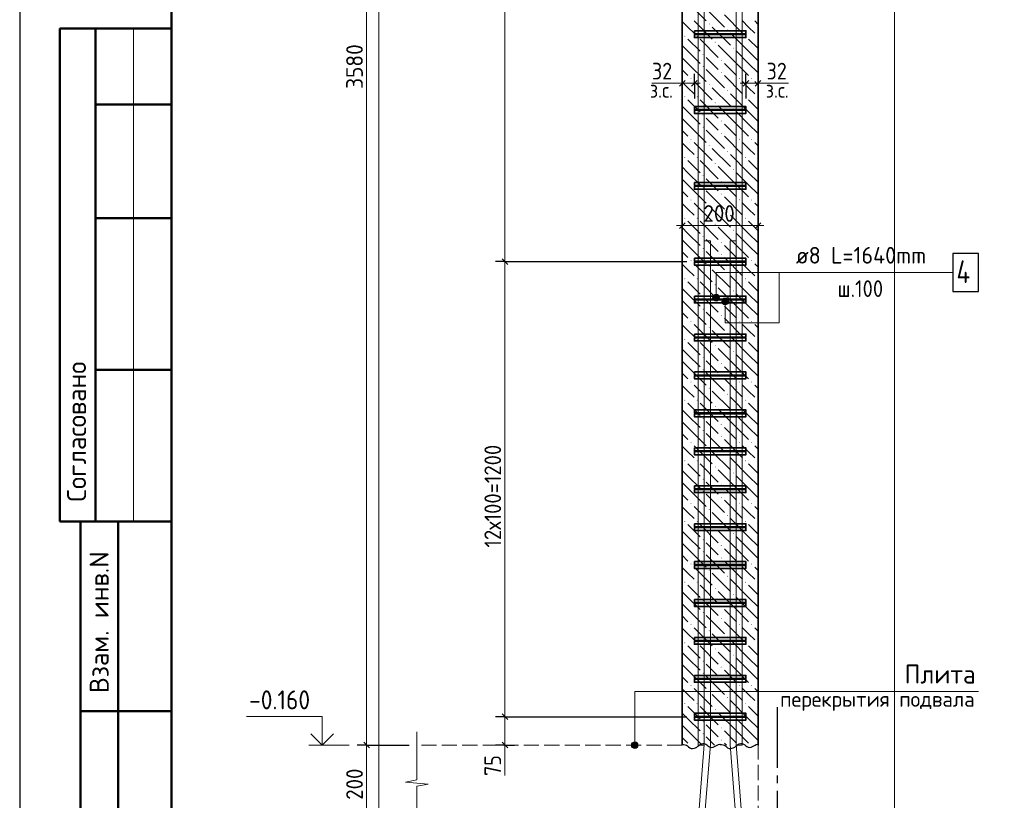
# Model space of a CAD drawing. Header units: millimetres. Extents: x 0 to 42000, y 0 to 29700.
# Tile 2 of 18: x 0 to 12980, y 5324 to 15616. Entities that reach past the tile are written whole.
import ezdxf

# ---------------------------------------------------------------- set-up
doc = ezdxf.new("R2010")
doc.units = ezdxf.units.MM
doc.linetypes.add('______2', pattern=[270, 200, -70])
doc.linetypes.add('______5', pattern=[1100, 800, -100, 100, -100])
for name, color, linetype, lineweight in [('S1 Продольная арматура', 52, 'Continuous', 25), ('Standard', 7, 'Continuous', 25), ('ЖБ Перекрытие верхний уровень', 7, 'Continuous', 18), ('Оси', 7, '______5', 13), ('Позиционная метка диаметр_ шаг', 7, 'Continuous', 13), ('Позиционная метка линия выноска', 7, 'Continuous', 13), ('Примечания', 7, 'Continuous', 13), ('Размерная выноска', 7, 'Continuous', 13), ('Размерная линия_ общее', 7, 'Continuous', 13), ('Хомут', 52, 'Continuous', 25)]:
    doc.layers.add(name, color=color, linetype=linetype, lineweight=lineweight)
doc.layers.add('ЖБ Пилон', color=7, linetype='______2', lineweight=13, true_color=0xa0a0a0)
doc.styles.add('ISOCPEUR', font='txt')

msp = doc.modelspace()

# ---------------------------------------------------------------- hatches: boundary and pattern name
at = {"layer": 'ЖБ Пилон', "linetype": 'Continuous', "lineweight": 18, "transparency": 33554687}
for points in [[(9083, 15559), (9090, 15566), (9096, 15559), (9090, 15553)], [(9323, 15479), (9330, 15486), (9336, 15479), (9330, 15473)], [(8763, 15399), (8770, 15406), (8776, 15399), (8770, 15393)], [(8923, 15399), (8930, 15406), (8936, 15399), (8930, 15393)], [(9163, 15319), (9170, 15326), (9176, 15319), (9170, 15313)], [(9563, 15399), (9570, 15406), (9576, 15399), (9570, 15393)], [(9723, 15399), (9730, 15406), (9735, 15401), (9735, 15398), (9730, 15393)], [(9403, 15239), (9410, 15246), (9416, 15239), (9410, 15233)], [(9003, 15159), (9010, 15166), (9016, 15159), (9010, 15153)], [(9243, 15079), (9250, 15086), (9256, 15079), (9250, 15073)], [(9003, 14999), (9010, 15006), (9016, 14999), (9010, 14993)], [(8843, 14839), (8850, 14846), (8856, 14839), (8850, 14833)], [(9243, 14919), (9250, 14926), (9256, 14919), (9250, 14913)], [(9483, 14839), (9490, 14846), (9496, 14839), (9490, 14833)], [(9643, 14839), (9650, 14846), (9656, 14839), (9650, 14833)], [(9083, 14759), (9090, 14766), (9096, 14759), (9090, 14753)], [(9323, 14679), (9330, 14686), (9336, 14679), (9330, 14673)], [(8763, 14599), (8770, 14606), (8776, 14599), (8770, 14593)], [(8923, 14599), (8930, 14606), (8936, 14599), (8930, 14593)], [(9563, 14599), (9570, 14606), (9576, 14599), (9570, 14593)], [(9723, 14599), (9730, 14606), (9735, 14601), (9735, 14598), (9730, 14593)], [(9163, 14519), (9170, 14526), (9176, 14519), (9170, 14513)], [(9403, 14439), (9410, 14446), (9416, 14439), (9410, 14433)], [(9003, 14359), (9010, 14366), (9016, 14359), (9010, 14353)], [(9243, 14279), (9250, 14286), (9256, 14279), (9250, 14273)], [(9003, 14199), (9010, 14206), (9016, 14199), (9010, 14193)], [(8843, 14039), (8850, 14046), (8856, 14039), (8850, 14033)], [(9243, 14119), (9250, 14126), (9256, 14119), (9250, 14113)], [(9483, 14039), (9490, 14046), (9496, 14039), (9490, 14033)], [(9643, 14039), (9650, 14046), (9656, 14039), (9650, 14033)], [(9083, 13959), (9090, 13966), (9096, 13959), (9090, 13953)], [(8763, 13799), (8770, 13806), (8776, 13799), (8770, 13793)], [(8923, 13799), (8930, 13806), (8936, 13799), (8930, 13793)], [(9323, 13879), (9330, 13886), (9336, 13879), (9330, 13873)], [(9563, 13799), (9570, 13806), (9576, 13799), (9570, 13793)], [(9723, 13799), (9730, 13806), (9735, 13801), (9735, 13798), (9730, 13793)], [(9163, 13719), (9170, 13726), (9176, 13719), (9170, 13713)], [(9403, 13639), (9410, 13646), (9416, 13639), (9410, 13633)], [(9003, 13559), (9010, 13566), (9016, 13559), (9010, 13553)], [(9003, 13399), (9010, 13406), (9016, 13399), (9010, 13393)], [(9243, 13479), (9250, 13486), (9256, 13479), (9250, 13473)], [(8843, 13239), (8850, 13246), (8856, 13239), (8850, 13233)], [(9243, 13319), (9250, 13326), (9256, 13319), (9250, 13313)], [(9483, 13239), (9490, 13246), (9496, 13239), (9490, 13233)], [(9643, 13239), (9650, 13246), (9656, 13239), (9650, 13233)], [(9083, 13159), (9090, 13166), (9096, 13159), (9090, 13153)], [(8763, 12999), (8770, 13006), (8776, 12999), (8770, 12993)], [(8923, 12999), (8930, 13006), (8936, 12999), (8930, 12993)], [(9323, 13079), (9330, 13086), (9336, 13079), (9330, 13073)], [(9563, 12999), (9570, 13006), (9576, 12999), (9570, 12993)], [(9723, 12999), (9730, 13006), (9735, 13001), (9735, 12998), (9730, 12993)], [(9163, 12919), (9170, 12926), (9176, 12919), (9170, 12913)], [(9003, 12759), (9010, 12766), (9016, 12759), (9010, 12753)], [(9403, 12839), (9410, 12846), (9416, 12839), (9410, 12833)], [(9003, 12599), (9010, 12606), (9016, 12599), (9010, 12593)], [(9243, 12679), (9250, 12686), (9256, 12679), (9250, 12673)], [(9243, 12519), (9250, 12526), (9256, 12519), (9250, 12513)], [(8843, 12439), (8850, 12446), (8856, 12439), (8850, 12433)], [(9083, 12359), (9090, 12366), (9096, 12359), (9090, 12353)], [(9483, 12439), (9490, 12446), (9496, 12439), (9490, 12433)], [(9643, 12439), (9650, 12446), (9656, 12439), (9650, 12433)], [(8763, 12199), (8770, 12206), (8776, 12199), (8770, 12193)], [(8923, 12199), (8930, 12206), (8936, 12199), (8930, 12193)], [(9323, 12279), (9330, 12286), (9336, 12279), (9330, 12273)], [(9563, 12199), (9570, 12206), (9576, 12199), (9570, 12193)], [(9723, 12199), (9730, 12206), (9735, 12201), (9735, 12198), (9730, 12193)], [(9163, 12119), (9170, 12126), (9176, 12119), (9170, 12113)], [(9003, 11959), (9010, 11966), (9016, 11959), (9010, 11953)], [(9403, 12039), (9410, 12046), (9416, 12039), (9410, 12033)], [(9243, 11879), (9250, 11886), (9256, 11879), (9250, 11873)], [(9003, 11799), (9010, 11806), (9016, 11799), (9010, 11793)], [(9243, 11719), (9250, 11726), (9256, 11719), (9250, 11713)], [(8843, 11639), (8850, 11646), (8856, 11639), (8850, 11633)], [(9083, 11559), (9090, 11566), (9096, 11559), (9090, 11553)], [(9483, 11639), (9490, 11646), (9496, 11639), (9490, 11633)], [(9643, 11639), (9650, 11646), (9656, 11639), (9650, 11633)], [(9323, 11479), (9330, 11486), (9336, 11479), (9330, 11473)], [(8763, 11399), (8770, 11406), (8776, 11399), (8770, 11393)], [(8923, 11399), (8930, 11406), (8936, 11399), (8930, 11393)], [(9163, 11319), (9170, 11326), (9176, 11319), (9170, 11313)], [(9563, 11399), (9570, 11406), (9576, 11399), (9570, 11393)], [(9723, 11399), (9730, 11406), (9735, 11401), (9735, 11398), (9730, 11393)], [(9003, 11159), (9010, 11166), (9016, 11159), (9010, 11153)], [(9403, 11239), (9410, 11246), (9416, 11239), (9410, 11233)], [(9243, 11079), (9250, 11086), (9256, 11079), (9250, 11073)], [(9003, 10999), (9010, 11006), (9016, 10999), (9010, 10993)], [(9243, 10919), (9250, 10926), (9256, 10919), (9250, 10913)], [(8843, 10839), (8850, 10846), (8856, 10839), (8850, 10833)], [(9483, 10839), (9490, 10846), (9496, 10839), (9490, 10833)], [(9643, 10839), (9650, 10846), (9656, 10839), (9650, 10833)], [(9083, 10759), (9090, 10766), (9096, 10759), (9090, 10753)], [(9323, 10679), (9330, 10686), (9336, 10679), (9330, 10673)], [(8763, 10599), (8770, 10606), (8776, 10599), (8770, 10593)], [(8923, 10599), (8930, 10606), (8936, 10599), (8930, 10593)], [(9163, 10519), (9170, 10526), (9176, 10519), (9170, 10513)], [(9563, 10599), (9570, 10606), (9576, 10599), (9570, 10593)], [(9723, 10599), (9730, 10606), (9735, 10601), (9735, 10598), (9730, 10593)], [(9403, 10439), (9410, 10446), (9416, 10439), (9410, 10433)], [(9003, 10359), (9010, 10366), (9016, 10359), (9010, 10353)], [(9243, 10279), (9250, 10286), (9256, 10279), (9250, 10273)], [(9003, 10199), (9010, 10206), (9016, 10199), (9010, 10193)], [(9243, 10119), (9250, 10126), (9256, 10119), (9250, 10113)], [(8843, 10039), (8850, 10046), (8856, 10039), (8850, 10033)], [(9483, 10039), (9490, 10046), (9496, 10039), (9490, 10033)], [(9643, 10039), (9650, 10046), (9656, 10039), (9650, 10033)], [(9083, 9959), (9090, 9966), (9096, 9959), (9090, 9953)], [(9323, 9879), (9330, 9886), (9336, 9879), (9330, 9873)], [(8763, 9799), (8770, 9806), (8776, 9799), (8770, 9793)], [(8923, 9799), (8930, 9806), (8936, 9799), (8930, 9793)], [(9563, 9799), (9570, 9806), (9576, 9799), (9570, 9793)], [(9723, 9799), (9730, 9806), (9735, 9801), (9735, 9798), (9730, 9793)], [(9163, 9719), (9170, 9726), (9176, 9719), (9170, 9713)], [(9403, 9639), (9410, 9646), (9416, 9639), (9410, 9633)], [(9003, 9559), (9010, 9566), (9016, 9559), (9010, 9553)], [(9243, 9479), (9250, 9486), (9256, 9479), (9250, 9473)], [(9003, 9399), (9010, 9406), (9016, 9399), (9010, 9393)], [(8843, 9239), (8850, 9246), (8856, 9239), (8850, 9233)], [(9243, 9319), (9250, 9326), (9256, 9319), (9250, 9313)], [(9483, 9239), (9490, 9246), (9496, 9239), (9490, 9233)], [(9643, 9239), (9650, 9246), (9656, 9239), (9650, 9233)], [(9083, 9159), (9090, 9166), (9096, 9159), (9090, 9153)], [(8763, 8999), (8770, 9006), (8776, 8999), (8770, 8993)], [(8923, 8999), (8930, 9006), (8936, 8999), (8930, 8993)], [(9323, 9079), (9330, 9086), (9336, 9079), (9330, 9073)], [(9563, 8999), (9570, 9006), (9576, 8999), (9570, 8993)], [(9723, 8999), (9730, 9006), (9735, 9001), (9735, 8998), (9730, 8993)], [(9163, 8919), (9170, 8926), (9176, 8919), (9170, 8913)], [(9403, 8839), (9410, 8846), (9416, 8839), (9410, 8833)], [(9003, 8759), (9010, 8766), (9016, 8759), (9010, 8753)], [(9003, 8599), (9010, 8606), (9016, 8599), (9010, 8593)], [(9243, 8679), (9250, 8686), (9256, 8679), (9250, 8673)], [(8843, 8439), (8850, 8446), (8856, 8439), (8850, 8433)], [(9243, 8519), (9250, 8526), (9256, 8519), (9250, 8513)], [(9483, 8439), (9490, 8446), (9496, 8439), (9490, 8433)], [(9643, 8439), (9650, 8446), (9656, 8439), (9650, 8433)], [(9083, 8359), (9090, 8366), (9096, 8359), (9090, 8353)], [(8763, 8199), (8770, 8206), (8776, 8199), (8770, 8193)], [(8923, 8199), (8930, 8206), (8936, 8199), (8930, 8193)], [(9323, 8279), (9330, 8286), (9336, 8279), (9330, 8273)], [(9563, 8199), (9570, 8206), (9576, 8199), (9570, 8193)], [(9723, 8199), (9730, 8206), (9735, 8201), (9735, 8198), (9730, 8193)], [(9163, 8119), (9170, 8126), (9176, 8119), (9170, 8113)], [(9003, 7959), (9010, 7966), (9016, 7959), (9010, 7953)], [(9403, 8039), (9410, 8046), (9416, 8039), (9410, 8033)], [(9003, 7799), (9010, 7806), (9016, 7799), (9010, 7793)], [(9243, 7879), (9250, 7886), (9256, 7879), (9250, 7873)], [(9243, 7719), (9250, 7726), (9256, 7719), (9250, 7713)], [(8843, 7639), (8850, 7646), (8856, 7639), (8850, 7633)], [(9083, 7559), (9090, 7566), (9096, 7559), (9090, 7553)], [(9483, 7639), (9490, 7646), (9496, 7639), (9490, 7633)], [(9643, 7639), (9650, 7646), (9656, 7639), (9650, 7633)], [(8763, 7399), (8770, 7406), (8776, 7399), (8770, 7393)], [(8923, 7399), (8930, 7406), (8936, 7399), (8930, 7393)], [(9323, 7479), (9330, 7486), (9336, 7479), (9330, 7473)], [(9563, 7399), (9570, 7406), (9576, 7399), (9570, 7393)], [(9723, 7399), (9730, 7406), (9735, 7401), (9735, 7398), (9730, 7393)], [(9163, 7319), (9170, 7326), (9176, 7319), (9170, 7313)], [(9003, 7159), (9010, 7166), (9016, 7159), (9010, 7153)], [(9403, 7239), (9410, 7246), (9416, 7239), (9410, 7233)], [(9243, 7079), (9250, 7086), (9256, 7079), (9250, 7073)], [(9003, 6999), (9010, 7006), (9016, 6999), (9010, 6993)], [(9243, 6919), (9250, 6926), (9256, 6919), (9250, 6913)], [(8843, 6839), (8850, 6846), (8856, 6839), (8850, 6833)], [(9083, 6759), (9090, 6766), (9096, 6759), (9090, 6753)], [(9483, 6839), (9490, 6846), (9496, 6839), (9490, 6833)], [(9643, 6839), (9650, 6846), (9656, 6839), (9650, 6833)], [(9323, 6679), (9330, 6686), (9336, 6679), (9330, 6673)], [(8763, 6599), (8770, 6606), (8776, 6599), (8770, 6593)], [(8923, 6599), (8930, 6606), (8936, 6599), (8930, 6593)], [(9163, 6519), (9170, 6526), (9176, 6519), (9170, 6513)], [(9563, 6599), (9570, 6606), (9576, 6599), (9570, 6593)], [(9723, 6599), (9730, 6606), (9735, 6601), (9735, 6598), (9730, 6593)], [(9003, 6359), (9010, 6366), (9016, 6359), (9010, 6353)], [(9403, 6439), (9410, 6446), (9416, 6439), (9410, 6433)], [(9243, 6279), (9250, 6286), (9256, 6279), (9250, 6273)], [(9003, 6199), (9010, 6206), (9016, 6199), (9010, 6193)], [(9243, 6119), (9250, 6126), (9256, 6119), (9250, 6113)]]:
    msp.add_hatch(color=7, dxfattribs=at).paths.add_polyline_path(points, flags=16)
at = {"layer": 'Позиционная метка линия выноска', "linetype": 'Continuous', "lineweight": 13, "transparency": 33554687}
for points in [[(9218, 11974), (9141, 11974), (9135, 11951)], [(9218, 11974), (9135, 11951), (9225, 11951)], [(9225, 11951), (9135, 11951), (9141, 11929)], [(9202, 11990), (9157, 11990), (9141, 11974)], [(9202, 11990), (9141, 11974), (9218, 11974)], [(9225, 11951), (9141, 11929), (9218, 11929)], [(9157, 11990), (9202, 11990), (9180, 11996)], [(9279, 11940), (9324, 11940), (9302, 11946)], [(9218, 11929), (9141, 11929), (9157, 11913)], [(9218, 11929), (9157, 11913), (9202, 11913)], [(9202, 11913), (9157, 11913), (9180, 11906)], [(9257, 11901), (9347, 11901), (9340, 11924)], [(9257, 11901), (9340, 11924), (9263, 11924)], [(9263, 11879), (9347, 11901), (9257, 11901)], [(9263, 11924), (9340, 11924), (9324, 11940)], [(9263, 11924), (9324, 11940), (9279, 11940)], [(9263, 11879), (9340, 11879), (9347, 11901)], [(9279, 11863), (9340, 11879), (9263, 11879)], [(9279, 11863), (9324, 11863), (9340, 11879)], [(9324, 11863), (9279, 11863), (9302, 11856)], [(8063, 6051), (8153, 6051), (8147, 6074)], [(8063, 6051), (8147, 6074), (8069, 6074)], [(8069, 6029), (8153, 6051), (8063, 6051)], [(8069, 6074), (8147, 6074), (8131, 6090)], [(8069, 6074), (8131, 6090), (8086, 6090)], [(8069, 6029), (8147, 6029), (8153, 6051)], [(8086, 6013), (8147, 6029), (8069, 6029)], [(8086, 6090), (8131, 6090), (8108, 6096)], [(8086, 6013), (8131, 6013), (8147, 6029)], [(8131, 6013), (8086, 6013), (8108, 6006)]]:
    msp.add_hatch(color=7, dxfattribs=at).paths.add_polyline_path(points)

# ---------------------------------------------------------------- linework, layer by layer
at = {"layer": 'S1 Продольная арматура', "color": 7, "linetype": 'Continuous', "lineweight": 18, "transparency": 33554687}
for points in [[(8945, 6051), (8945, 24276), (8939, 24314), (8927, 24352), (8907, 24387), (8884, 24415), (8855, 24439), (8820, 24458), (8782, 24471), (8745, 24476), (5345, 24476), (5345, 24556), (8750, 24556), (8800, 24549), (8853, 24532), (8901, 24505), (8940, 24472), (8973, 24432), (9000, 24384), (9018, 24332), (9025, 24282), (9025, 6051), (8945, 6051)], [(8945, 6051), (8945, 24276), (8939, 24314), (8927, 24352), (8907, 24387), (8884, 24415), (8855, 24439), (8820, 24458), (8782, 24471), (8745, 24476), (5345, 24476), (5345, 24556), (8750, 24556), (8800, 24549), (8853, 24532), (8901, 24505), (8940, 24472), (8973, 24432), (9000, 24384), (9018, 24332), (9025, 24282), (9025, 6051), (8945, 6051)], [(8945, 6051), (8945, 24276), (8939, 24314), (8927, 24352), (8907, 24387), (8884, 24415), (8855, 24439), (8820, 24458), (8782, 24471), (8745, 24476), (5345, 24476), (5345, 24556), (8750, 24556), (8800, 24549), (8853, 24532), (8901, 24505), (8940, 24472), (8973, 24432), (9000, 24384), (9018, 24332), (9025, 24282), (9025, 6051), (8945, 6051)], [(8945, 6051), (8945, 24276), (8939, 24314), (8927, 24352), (8907, 24387), (8884, 24415), (8855, 24439), (8820, 24458), (8782, 24471), (8745, 24476), (5345, 24476), (5345, 24556), (8750, 24556), (8800, 24549), (8853, 24532), (8901, 24505), (8940, 24472), (8973, 24432), (9000, 24384), (9018, 24332), (9025, 24282), (9025, 6051), (8945, 6051)], [(8945, 6051), (8945, 24276), (8939, 24314), (8927, 24352), (8907, 24387), (8884, 24415), (8855, 24439), (8820, 24458), (8782, 24471), (8745, 24476), (5345, 24476), (5345, 24556), (8750, 24556), (8800, 24549), (8853, 24532), (8901, 24505), (8940, 24472), (8973, 24432), (9000, 24384), (9018, 24332), (9025, 24282), (9025, 6051), (8945, 6051)], [(8945, 6051), (8945, 24276), (8939, 24314), (8927, 24352), (8907, 24387), (8884, 24415), (8855, 24439), (8820, 24458), (8782, 24471), (8745, 24476), (5345, 24476), (5345, 24556), (8750, 24556), (8800, 24549), (8853, 24532), (8901, 24505), (8940, 24472), (8973, 24432), (9000, 24384), (9018, 24332), (9025, 24282), (9025, 6051), (8945, 6051)], [(8945, 6051), (8945, 24276), (8939, 24314), (8927, 24352), (8907, 24387), (8884, 24415), (8855, 24439), (8820, 24458), (8782, 24471), (8745, 24476), (5345, 24476), (5345, 24556), (8750, 24556), (8800, 24549), (8853, 24532), (8901, 24505), (8940, 24472), (8973, 24432), (9000, 24384), (9018, 24332), (9025, 24282), (9025, 6051), (8945, 6051)], [(8945, 6051), (8945, 24276), (8939, 24314), (8927, 24352), (8907, 24387), (8884, 24415), (8855, 24439), (8820, 24458), (8782, 24471), (8745, 24476), (5345, 24476), (5345, 24556), (8750, 24556), (8800, 24549), (8853, 24532), (8901, 24505), (8940, 24472), (8973, 24432), (9000, 24384), (9018, 24332), (9025, 24282), (9025, 6051), (8945, 6051)], [(9445, 6051), (9445, 24376), (9439, 24414), (9427, 24452), (9407, 24487), (9384, 24515), (9355, 24539), (9320, 24558), (9282, 24571), (9245, 24576), (5945, 24576), (5945, 24656), (9250, 24656), (9300, 24649), (9353, 24632), (9401, 24605), (9440, 24572), (9473, 24532), (9500, 24484), (9518, 24432), (9525, 24382), (9525, 6051), (9445, 6051)], [(9445, 6051), (9445, 24376), (9439, 24414), (9427, 24452), (9407, 24487), (9384, 24515), (9355, 24539), (9320, 24558), (9282, 24571), (9245, 24576), (5945, 24576), (5945, 24656), (9250, 24656), (9300, 24649), (9353, 24632), (9401, 24605), (9440, 24572), (9473, 24532), (9500, 24484), (9518, 24432), (9525, 24382), (9525, 6051), (9445, 6051)], [(9445, 6051), (9445, 24376), (9439, 24414), (9427, 24452), (9407, 24487), (9384, 24515), (9355, 24539), (9320, 24558), (9282, 24571), (9245, 24576), (5945, 24576), (5945, 24656), (9250, 24656), (9300, 24649), (9353, 24632), (9401, 24605), (9440, 24572), (9473, 24532), (9500, 24484), (9518, 24432), (9525, 24382), (9525, 6051), (9445, 6051)], [(9445, 6051), (9445, 24376), (9439, 24414), (9427, 24452), (9407, 24487), (9384, 24515), (9355, 24539), (9320, 24558), (9282, 24571), (9245, 24576), (5945, 24576), (5945, 24656), (9250, 24656), (9300, 24649), (9353, 24632), (9401, 24605), (9440, 24572), (9473, 24532), (9500, 24484), (9518, 24432), (9525, 24382), (9525, 6051), (9445, 6051)], [(9445, 6051), (9445, 24376), (9439, 24414), (9427, 24452), (9407, 24487), (9384, 24515), (9355, 24539), (9320, 24558), (9282, 24571), (9245, 24576), (5945, 24576), (5945, 24656), (9250, 24656), (9300, 24649), (9353, 24632), (9401, 24605), (9440, 24572), (9473, 24532), (9500, 24484), (9518, 24432), (9525, 24382), (9525, 6051), (9445, 6051)], [(9445, 6051), (9445, 24376), (9439, 24414), (9427, 24452), (9407, 24487), (9384, 24515), (9355, 24539), (9320, 24558), (9282, 24571), (9245, 24576), (5945, 24576), (5945, 24656), (9250, 24656), (9300, 24649), (9353, 24632), (9401, 24605), (9440, 24572), (9473, 24532), (9500, 24484), (9518, 24432), (9525, 24382), (9525, 6051), (9445, 6051)], [(9445, 6051), (9445, 24376), (9439, 24414), (9427, 24452), (9407, 24487), (9384, 24515), (9355, 24539), (9320, 24558), (9282, 24571), (9245, 24576), (5945, 24576), (5945, 24656), (9250, 24656), (9300, 24649), (9353, 24632), (9401, 24605), (9440, 24572), (9473, 24532), (9500, 24484), (9518, 24432), (9525, 24382), (9525, 6051), (9445, 6051)], [(9445, 6051), (9445, 24376), (9439, 24414), (9427, 24452), (9407, 24487), (9384, 24515), (9355, 24539), (9320, 24558), (9282, 24571), (9245, 24576), (5945, 24576), (5945, 24656), (9250, 24656), (9300, 24649), (9353, 24632), (9401, 24605), (9440, 24572), (9473, 24532), (9500, 24484), (9518, 24432), (9525, 24382), (9525, 6051), (9445, 6051)], [(8945, 3511), (8945, 5045), (9025, 6061), (9025, 12701), (9105, 12701), (9105, 6058), (9025, 5042), (9025, 3511), (8945, 3511)], [(8945, 3511), (8945, 5045), (9025, 6061), (9025, 12701), (9105, 12701), (9105, 6058), (9025, 5042), (9025, 3511), (8945, 3511)], [(8945, 3511), (8945, 5045), (9025, 6061), (9025, 12701), (9105, 12701), (9105, 6058), (9025, 5042), (9025, 3511), (8945, 3511)], [(8945, 3511), (8945, 5045), (9025, 6061), (9025, 12701), (9105, 12701), (9105, 6058), (9025, 5042), (9025, 3511), (8945, 3511)], [(8945, 3511), (8945, 5045), (9025, 6061), (9025, 12701), (9105, 12701), (9105, 6058), (9025, 5042), (9025, 3511), (8945, 3511)], [(8945, 3511), (8945, 5045), (9025, 6061), (9025, 12701), (9105, 12701), (9105, 6058), (9025, 5042), (9025, 3511), (8945, 3511)], [(8945, 3511), (8945, 5045), (9025, 6061), (9025, 12701), (9105, 12701), (9105, 6058), (9025, 5042), (9025, 3511), (8945, 3511)], [(8945, 3511), (8945, 5045), (9025, 6061), (9025, 12701), (9105, 12701), (9105, 6058), (9025, 5042), (9025, 3511), (8945, 3511)], [(9445, 3511), (9445, 5042), (9365, 6058), (9365, 12701), (9445, 12701), (9445, 6061), (9525, 5045), (9525, 3511), (9445, 3511)], [(9445, 3511), (9445, 5042), (9365, 6058), (9365, 12701), (9445, 12701), (9445, 6061), (9525, 5045), (9525, 3511), (9445, 3511)], [(9445, 3511), (9445, 5042), (9365, 6058), (9365, 12701), (9445, 12701), (9445, 6061), (9525, 5045), (9525, 3511), (9445, 3511)], [(9445, 3511), (9445, 5042), (9365, 6058), (9365, 12701), (9445, 12701), (9445, 6061), (9525, 5045), (9525, 3511), (9445, 3511)], [(9445, 3511), (9445, 5042), (9365, 6058), (9365, 12701), (9445, 12701), (9445, 6061), (9525, 5045), (9525, 3511), (9445, 3511)], [(9445, 3511), (9445, 5042), (9365, 6058), (9365, 12701), (9445, 12701), (9445, 6061), (9525, 5045), (9525, 3511), (9445, 3511)], [(9445, 3511), (9445, 5042), (9365, 6058), (9365, 12701), (9445, 12701), (9445, 6061), (9525, 5045), (9525, 3511), (9445, 3511)], [(9445, 3511), (9445, 5042), (9365, 6058), (9365, 12701), (9445, 12701), (9445, 6061), (9525, 5045), (9525, 3511), (9445, 3511)]]:
    msp.add_lwpolyline(points, dxfattribs=at)
at = {"layer": 'Standard', "color": 7, "linetype": 'Continuous', "lineweight": 25, "transparency": 33554687}
for p, q in [((2000, 29200), (2000, 1058)), ((8772, 14815), (8697, 14740)), ((8932, 14815), (8857, 14740)), ((9537, 14740), (9612, 14815)), ((9697, 14740), (9772, 14815)), ((8697, 12864), (8772, 12939)), ((9697, 12864), (9772, 12939))]:
    msp.add_line(p, q, dxfattribs=at)
at = {"layer": 'Standard', "color": 7, "linetype": 'Continuous', "lineweight": 50, "transparency": 33554687}
for p, q in [((6, 15500), (0, 15500)), ((2000, 15500), (527, 15500)), ((527, 15500), (527, 9000)), ((527, 15500), (527, 9000)), ((1000, 15500), (1000, 9000)), ((2000, 14500), (1000, 14500)), ((2000, 13000), (1000, 13000)), ((2000, 11000), (1000, 11000)), ((0, 9000), (6, 9000)), ((527, 9000), (2000, 9000)), ((800, 500), (800, 9000)), ((800, 500), (800, 9000)), ((1300, 500), (1300, 9000)), ((800, 6500), (2000, 6500))]:
    msp.add_line(p, q, dxfattribs=at)
at = {"layer": 'Standard', "color": 7, "linetype": 'Continuous', "lineweight": 13, "transparency": 33554687}
for p, q in [((1500, 15500), (1500, 9000)), ((8735, 14778), (8660, 14778)), ((8895, 14778), (8735, 14778)), ((8895, 14778), (8970, 14778)), ((9575, 14778), (9500, 14778)), ((9575, 14778), (9735, 14778)), ((9735, 14778), (9810, 14778)), ((8735, 12901), (8660, 12901)), ((8735, 12901), (9735, 12901)), ((9735, 12901), (9810, 12901)), ((4343, 6051), (3813, 6051))]:
    msp.add_line(p, q, dxfattribs=at)
at = {"layer": 'Standard', "color": 7, "linetype": 'Continuous', "lineweight": -3, "transparency": 33554687}
for p, q in [((8735, 14778), (8735, 14903)), ((8895, 14778), (8895, 14903)), ((9575, 14778), (9575, 14903)), ((9735, 14778), (9735, 14903)), ((8735, 14778), (8735, 14653)), ((8735, 14778), (8735, 14778)), ((8895, 14778), (8895, 14653)), ((8895, 14778), (8895, 14576)), ((9575, 14778), (9575, 14653)), ((9575, 14778), (9575, 14576)), ((9735, 14778), (9735, 14653)), ((9735, 14778), (9735, 14778)), ((8735, 12901), (8735, 13026)), ((9735, 12901), (9735, 13026)), ((8735, 12901), (8735, 12776)), ((8735, 12901), (8735, 12901)), ((9735, 12901), (9735, 12776)), ((9735, 12901), (9735, 12901))]:
    msp.add_line(p, q, dxfattribs=at)
at = {"layer": 'Standard', "color": 7, "linetype": 'Continuous', "lineweight": 25, "transparency": 33554687}
msp.add_lwpolyline([(0, 0), (42000, 0), (42000, 29700), (0, 29700), (0, 0)], close=True, dxfattribs=at)
at = {"layer": 'Standard', "color": 7, "linetype": 'Continuous', "lineweight": 50, "transparency": 33554687}
msp.add_lwpolyline([(2000, 29200), (41500, 29200), (41500, 500), (2000, 500), (2000, 29200)], close=True, dxfattribs=at)
at = {"layer": 'Standard', "color": 7, "linetype": 'Continuous', "lineweight": 13, "transparency": 33554687}
for points in [[(23000, 29200), (2000, 29200), (2000, 500), (23000, 500), (23000, 29200)], [(3988, 6051), (3988, 6431), (2988, 6431)]]:
    msp.add_lwpolyline(points, dxfattribs=at)
at = {"layer": 'Standard', "color": 254, "linetype": 'Continuous', "lineweight": 18, "true_color": 0xc4c4ff, "transparency": 33554687}
msp.add_lwpolyline([(4735, 3051), (11535, 3051), (11535, 25701), (4735, 25701), (4735, 3051)], dxfattribs=at)
at = {"layer": 'Standard', "color": 7, "linetype": 'Continuous', "lineweight": 35, "transparency": 33554687}
msp.add_lwpolyline([(4136, 6200), (3988, 6051), (3839, 6200)], dxfattribs=at)
at = {"layer": 'ЖБ Перекрытие верхний уровень', "color": 7, "linetype": '______2', "lineweight": 18, "transparency": 33554687}
for p, q in [((8735, 6051), (5235, 6051)), ((9735, 5051), (9735, 6051))]:
    msp.add_line(p, q, dxfattribs=at)
at = {"layer": 'ЖБ Пилон', "color": 7, "linetype": 'Continuous', "lineweight": 35, "transparency": 33554687}
for p, q in [((8735, 23951), (8735, 6051)), ((9735, 6051), (9735, 23951))]:
    msp.add_line(p, q, dxfattribs=at)
at = {"layer": 'ЖБ Пилон', "color": 9, "linetype": 'Continuous', "lineweight": 18, "true_color": 0xc7c7c7, "transparency": 33554687}
for p, q in [((8810, 15839), (9050, 15599)), ((9050, 15759), (9290, 15519)), ((8810, 15519), (8735, 15594)), ((8890, 15599), (9130, 15359)), ((9290, 15679), (9530, 15439)), ((9610, 15519), (9530, 15599)), ((9690, 15599), (9735, 15554)), ((8890, 15439), (8810, 15519)), ((9130, 15519), (9370, 15279)), ((9690, 15439), (9610, 15519)), ((8810, 15359), (8970, 15199)), ((8970, 15359), (9210, 15119)), ((9610, 15199), (9370, 15439)), ((9610, 15359), (9735, 15234)), ((8810, 15199), (8735, 15274)), ((8810, 15199), (8970, 15039)), ((9450, 15039), (9210, 15279)), ((9450, 15199), (9610, 15039)), ((9610, 15199), (9735, 15074)), ((8735, 15114), (8810, 15039)), ((9130, 15039), (9050, 15119)), ((8735, 14954), (8810, 14879)), ((8810, 15039), (9050, 14799)), ((9050, 14959), (9290, 14719)), ((9210, 14959), (9130, 15039)), ((9290, 15039), (9450, 14879)), ((9450, 15039), (9610, 14879)), ((9610, 15039), (9735, 14914)), ((8890, 14799), (9130, 14559)), ((9290, 14879), (9530, 14639)), ((9610, 14719), (9530, 14799)), ((9690, 14799), (9735, 14754)), ((8810, 14719), (8735, 14794)), ((8890, 14639), (8810, 14719)), ((9130, 14719), (9370, 14479)), ((9690, 14639), (9610, 14719)), ((8810, 14559), (8970, 14399)), ((8970, 14559), (9210, 14319)), ((9610, 14399), (9370, 14639)), ((9610, 14559), (9735, 14434)), ((8810, 14399), (8735, 14474)), ((9450, 14239), (9210, 14479)), ((8735, 14314), (8810, 14239)), ((8810, 14399), (8970, 14239)), ((9130, 14239), (9050, 14319)), ((9450, 14399), (9610, 14239)), ((9610, 14399), (9735, 14274)), ((8735, 14154), (8810, 14079)), ((8810, 14239), (9050, 13999)), ((9050, 14159), (9290, 13919)), ((9210, 14159), (9130, 14239)), ((9290, 14239), (9450, 14079)), ((9450, 14239), (9610, 14079)), ((9610, 14239), (9735, 14114)), ((9290, 14079), (9530, 13839)), ((8810, 13919), (8735, 13994)), ((8890, 13839), (8810, 13919)), ((8890, 13999), (9130, 13759)), ((9130, 13919), (9370, 13679)), ((9610, 13919), (9530, 13999)), ((9690, 13839), (9610, 13919)), ((9690, 13999), (9735, 13954)), ((9610, 13599), (9370, 13839)), ((8810, 13599), (8735, 13674)), ((8810, 13759), (8970, 13599)), ((8970, 13759), (9210, 13519)), ((9450, 13439), (9210, 13679)), ((9610, 13759), (9735, 13634)), ((8735, 13514), (8810, 13439)), ((8810, 13599), (8970, 13439)), ((9130, 13439), (9050, 13519)), ((9450, 13599), (9610, 13439)), ((9610, 13599), (9735, 13474)), ((8810, 13439), (9050, 13199)), ((9210, 13359), (9130, 13439)), ((9290, 13439), (9450, 13279)), ((9450, 13439), (9610, 13279)), ((9610, 13439), (9735, 13314)), ((8735, 13354), (8810, 13279)), ((9050, 13359), (9290, 13119)), ((9290, 13279), (9530, 13039)), ((8810, 13119), (8735, 13194)), ((8890, 13039), (8810, 13119)), ((8890, 13199), (9130, 12959)), ((9130, 13119), (9370, 12879)), ((9610, 13119), (9530, 13199)), ((9690, 13039), (9610, 13119)), ((9690, 13199), (9735, 13154)), ((9610, 12799), (9370, 13039)), ((8810, 12799), (8735, 12874)), ((8810, 12959), (8970, 12799)), ((8970, 12959), (9210, 12719)), ((9450, 12639), (9210, 12879)), ((9610, 12959), (9735, 12834)), ((8810, 12799), (8970, 12639)), ((9450, 12799), (9610, 12639)), ((9610, 12799), (9735, 12674)), ((8735, 12714), (8810, 12639)), ((8810, 12639), (9050, 12399)), ((9130, 12639), (9050, 12719)), ((9210, 12559), (9130, 12639)), ((9290, 12639), (9450, 12479)), ((9450, 12639), (9610, 12479)), ((9610, 12639), (9735, 12514)), ((8735, 12554), (8810, 12479)), ((9050, 12559), (9290, 12319)), ((9290, 12479), (9530, 12239)), ((8810, 12319), (8735, 12394)), ((8890, 12399), (9130, 12159)), ((9610, 12319), (9530, 12399)), ((9690, 12399), (9735, 12354)), ((8890, 12239), (8810, 12319)), ((9130, 12319), (9370, 12079)), ((9610, 11999), (9370, 12239)), ((9690, 12239), (9610, 12319)), ((8810, 11999), (8735, 12074)), ((8810, 12159), (8970, 11999)), ((8970, 12159), (9210, 11919)), ((9450, 11839), (9210, 12079)), ((9610, 12159), (9735, 12034)), ((8810, 11999), (8970, 11839)), ((9450, 11999), (9610, 11839)), ((9610, 11999), (9735, 11874)), ((8735, 11914), (8810, 11839)), ((8810, 11839), (9050, 11599)), ((9130, 11839), (9050, 11919)), ((9210, 11759), (9130, 11839)), ((9290, 11839), (9450, 11679)), ((9450, 11839), (9610, 11679)), ((9610, 11839), (9735, 11714)), ((8735, 11754), (8810, 11679)), ((9050, 11759), (9290, 11519)), ((8810, 11519), (8735, 11594)), ((8890, 11599), (9130, 11359)), ((9290, 11679), (9530, 11439)), ((9610, 11519), (9530, 11599)), ((9690, 11599), (9735, 11554)), ((8890, 11439), (8810, 11519)), ((9130, 11519), (9370, 11279)), ((9610, 11199), (9370, 11439)), ((9690, 11439), (9610, 11519)), ((8810, 11359), (8970, 11199)), ((8970, 11359), (9210, 11119)), ((9610, 11359), (9735, 11234)), ((8810, 11199), (8735, 11274)), ((8810, 11199), (8970, 11039)), ((9450, 11039), (9210, 11279)), ((9450, 11199), (9610, 11039)), ((9610, 11199), (9735, 11074)), ((8735, 11114), (8810, 11039)), ((8810, 11039), (9050, 10799)), ((9130, 11039), (9050, 11119)), ((9210, 10959), (9130, 11039)), ((9290, 11039), (9450, 10879)), ((9450, 11039), (9610, 10879)), ((9610, 11039), (9735, 10914)), ((8735, 10954), (8810, 10879)), ((9050, 10959), (9290, 10719)), ((8810, 10719), (8735, 10794)), ((8890, 10799), (9130, 10559)), ((9290, 10879), (9530, 10639)), ((9610, 10719), (9530, 10799)), ((9690, 10799), (9735, 10754)), ((8890, 10639), (8810, 10719)), ((9130, 10719), (9370, 10479)), ((9690, 10639), (9610, 10719)), ((8810, 10559), (8970, 10399)), ((8970, 10559), (9210, 10319)), ((9610, 10399), (9370, 10639)), ((9610, 10559), (9735, 10434)), ((8810, 10399), (8735, 10474)), ((8810, 10399), (8970, 10239)), ((9450, 10239), (9210, 10479)), ((9450, 10399), (9610, 10239)), ((9610, 10399), (9735, 10274)), ((8735, 10314), (8810, 10239)), ((9130, 10239), (9050, 10319)), ((8735, 10154), (8810, 10079)), ((8810, 10239), (9050, 9999)), ((9050, 10159), (9290, 9919)), ((9210, 10159), (9130, 10239)), ((9290, 10239), (9450, 10079)), ((9450, 10239), (9610, 10079)), ((9610, 10239), (9735, 10114)), ((8890, 9999), (9130, 9759)), ((9290, 10079), (9530, 9839)), ((9610, 9919), (9530, 9999)), ((9690, 9999), (9735, 9954)), ((8810, 9919), (8735, 9994)), ((8890, 9839), (8810, 9919)), ((9130, 9919), (9370, 9679)), ((9690, 9839), (9610, 9919)), ((8810, 9759), (8970, 9599)), ((8970, 9759), (9210, 9519)), ((9610, 9599), (9370, 9839)), ((9610, 9759), (9735, 9634)), ((8810, 9599), (8735, 9674)), ((9450, 9439), (9210, 9679)), ((8735, 9514), (8810, 9439)), ((8810, 9599), (8970, 9439)), ((9130, 9439), (9050, 9519)), ((9450, 9599), (9610, 9439)), ((9610, 9599), (9735, 9474)), ((8735, 9354), (8810, 9279)), ((8810, 9439), (9050, 9199)), ((9050, 9359), (9290, 9119)), ((9210, 9359), (9130, 9439)), ((9290, 9439), (9450, 9279)), ((9450, 9439), (9610, 9279)), ((9610, 9439), (9735, 9314)), ((9290, 9279), (9530, 9039)), ((8810, 9119), (8735, 9194)), ((8890, 9039), (8810, 9119)), ((8890, 9199), (9130, 8959)), ((9130, 9119), (9370, 8879)), ((9610, 9119), (9530, 9199)), ((9690, 9039), (9610, 9119)), ((9690, 9199), (9735, 9154)), ((8810, 8959), (8970, 8799)), ((8970, 8959), (9210, 8719)), ((9610, 8799), (9370, 9039)), ((9610, 8959), (9735, 8834)), ((8810, 8799), (8735, 8874)), ((9450, 8639), (9210, 8879)), ((8735, 8714), (8810, 8639)), ((8810, 8799), (8970, 8639)), ((9130, 8639), (9050, 8719)), ((9450, 8799), (9610, 8639)), ((9610, 8799), (9735, 8674)), ((8810, 8639), (9050, 8399)), ((9210, 8559), (9130, 8639)), ((9290, 8639), (9450, 8479)), ((9450, 8639), (9610, 8479)), ((9610, 8639), (9735, 8514)), ((8735, 8554), (8810, 8479)), ((9050, 8559), (9290, 8319)), ((9290, 8479), (9530, 8239)), ((8810, 8319), (8735, 8394)), ((8890, 8239), (8810, 8319)), ((8890, 8399), (9130, 8159)), ((9130, 8319), (9370, 8079)), ((9610, 8319), (9530, 8399)), ((9690, 8239), (9610, 8319)), ((9690, 8399), (9735, 8354)), ((9610, 7999), (9370, 8239)), ((8810, 7999), (8735, 8074)), ((8810, 8159), (8970, 7999)), ((8970, 8159), (9210, 7919)), ((9450, 7839), (9210, 8079)), ((9610, 8159), (9735, 8034)), ((8810, 7999), (8970, 7839)), ((9130, 7839), (9050, 7919)), ((9450, 7999), (9610, 7839)), ((9610, 7999), (9735, 7874)), ((8735, 7914), (8810, 7839)), ((8810, 7839), (9050, 7599)), ((9210, 7759), (9130, 7839)), ((9290, 7839), (9450, 7679)), ((9450, 7839), (9610, 7679)), ((9610, 7839), (9735, 7714)), ((8735, 7754), (8810, 7679)), ((9050, 7759), (9290, 7519)), ((9290, 7679), (9530, 7439)), ((8810, 7519), (8735, 7594)), ((8890, 7599), (9130, 7359)), ((9610, 7519), (9530, 7599)), ((9690, 7599), (9735, 7554)), ((8890, 7439), (8810, 7519)), ((9130, 7519), (9370, 7279)), ((9610, 7199), (9370, 7439)), ((9690, 7439), (9610, 7519)), ((8810, 7199), (8735, 7274)), ((8810, 7359), (8970, 7199)), ((8970, 7359), (9210, 7119)), ((9450, 7039), (9210, 7279)), ((9610, 7359), (9735, 7234)), ((8810, 7199), (8970, 7039)), ((9450, 7199), (9610, 7039)), ((9610, 7199), (9735, 7074)), ((8735, 7114), (8810, 7039)), ((8810, 7039), (9050, 6799)), ((9130, 7039), (9050, 7119)), ((9210, 6959), (9130, 7039)), ((9290, 7039), (9450, 6879)), ((9450, 7039), (9610, 6879)), ((9610, 7039), (9735, 6914)), ((8735, 6954), (8810, 6879)), ((9050, 6959), (9290, 6719)), ((8810, 6719), (8735, 6794)), ((8890, 6799), (9130, 6559)), ((9290, 6879), (9530, 6639)), ((9610, 6719), (9530, 6799)), ((9690, 6799), (9735, 6754)), ((8890, 6639), (8810, 6719)), ((9130, 6719), (9370, 6479)), ((9610, 6399), (9370, 6639)), ((9690, 6639), (9610, 6719)), ((8810, 6559), (8970, 6399)), ((8970, 6559), (9210, 6319)), ((9610, 6559), (9735, 6434)), ((8810, 6399), (8735, 6474)), ((8810, 6399), (8970, 6239)), ((9450, 6239), (9210, 6479)), ((9450, 6399), (9610, 6239)), ((9610, 6399), (9735, 6274)), ((8735, 6314), (8810, 6239)), ((8810, 6239), (8998, 6051)), ((9130, 6239), (9050, 6319)), ((9210, 6159), (9130, 6239)), ((9290, 6239), (9450, 6079)), ((9450, 6239), (9610, 6079)), ((9610, 6239), (9735, 6114)), ((8735, 6154), (8810, 6079)), ((9050, 6159), (9158, 6051)), ((9290, 6079), (9318, 6051))]:
    msp.add_line(p, q, dxfattribs=at)
at = {"layer": 'Оси', "color": 8, "linetype": '______5', "lineweight": -3, "transparency": 33554687}
msp.add_line((9985, 6551), (9985, 2935), dxfattribs=at)
at = {"layer": 'Позиционная метка линия выноска', "color": 7, "linetype": 'Continuous', "lineweight": 13, "transparency": 33554687}
for p, q in [((9135, 11951), (9135, 11951)), ((9180, 11996), (9180, 11996)), ((9225, 11951), (9225, 11951)), ((9302, 11946), (9302, 11946)), ((9180, 11906), (9180, 11906)), ((9257, 11901), (9257, 11901)), ((9302, 11856), (9302, 11856)), ((9347, 11901), (9347, 11901)), ((8063, 6051), (8063, 6051)), ((8108, 6096), (8108, 6096)), ((8108, 6006), (8108, 6006)), ((8153, 6051), (8153, 6051))]:
    msp.add_line(p, q, dxfattribs=at)
for points in [[(12300, 12283), (9180, 12283), (9180, 11951)], [(10012, 12283), (10012, 11620), (9302, 11620), (9302, 11901)], [(8108, 6051), (8108, 6757), (12640, 6757)]]:
    msp.add_lwpolyline(points, dxfattribs=at)
for centre in [(9180, 11951), (9302, 11901), (8108, 6051)]:
    msp.add_circle(centre, 45, dxfattribs=at)
at = {"layer": 'Примечания', "color": 7, "linetype": 'Continuous', "lineweight": 13, "transparency": 33554687}
for p, q in [((5235, 6226), (5235, 5592)), ((6397, 6051), (6397, 5651)), ((5235, 5592), (5085, 5565)), ((5085, 5565), (5385, 5538)), ((5385, 5538), (5235, 5511)), ((5235, 5511), (5235, 4876))]:
    msp.add_line(p, q, dxfattribs=at)
at = {"layer": 'Примечания', "color": 7, "linetype": 'Continuous', "lineweight": 25, "transparency": 33554687}
msp.add_line((9735, 6060), (9735, 6060), dxfattribs=at)
for points in [[(8735, 6060), (8753, 6060), (8773, 6057), (8791, 6051), (8806, 6040), (8818, 6027), (8833, 6016), (8851, 6009), (8871, 6006), (8890, 6010), (8908, 6017), (8926, 6025), (8941, 6036), (8955, 6047), (8969, 6059), (8986, 6068), (9005, 6072), (9025, 6072), (9044, 6066), (9059, 6056), (9072, 6043), (9086, 6032), (9103, 6023), (9123, 6021), (9142, 6026), (9160, 6034), (9177, 6042), (9194, 6051), (9211, 6059), (9231, 6062), (9235, 6063)], [(9235, 6060), (9253, 6060), (9273, 6057), (9291, 6051), (9306, 6040), (9318, 6027), (9333, 6016), (9351, 6009), (9371, 6006), (9390, 6010), (9408, 6017), (9426, 6025), (9441, 6036), (9455, 6047), (9469, 6059), (9486, 6068), (9505, 6072), (9525, 6072), (9544, 6066), (9559, 6056), (9572, 6043), (9586, 6032), (9603, 6023), (9623, 6021), (9642, 6026), (9660, 6034), (9677, 6042), (9694, 6051), (9711, 6059), (9731, 6062), (9735, 6063)]]:
    msp.add_lwpolyline(points, dxfattribs=at)
at = {"layer": 'Размерная выноска', "color": 7, "linetype": 'Continuous', "lineweight": 13, "transparency": 33554687}
for p, q in [((8735, 14778), (8335, 14778)), ((9735, 14778), (10135, 14778))]:
    msp.add_line(p, q, dxfattribs=at)
at = {"layer": 'Размерная линия_ общее', "color": 7, "linetype": 'Continuous', "lineweight": 13, "transparency": 33554687}
for p, q in [((4574, 23951), (4574, 6051)), ((6397, 12426), (6397, 22426)), ((6397, 6426), (6397, 12426)), ((6397, 6051), (6397, 6426)), ((4574, 6051), (4574, 5051)), ((6397, 6051), (6397, 5976))]:
    msp.add_line(p, q, dxfattribs=at)
at = {"layer": 'Размерная линия_ общее', "color": 7, "linetype": 'Continuous', "lineweight": 25, "transparency": 33554687}
for p, q in [((6435, 12389), (6360, 12464)), ((6435, 6389), (6360, 6464)), ((4536, 6089), (4611, 6014)), ((6435, 6014), (6360, 6089))]:
    msp.add_line(p, q, dxfattribs=at)
at = {"layer": 'Размерная линия_ общее', "color": 253, "linetype": 'Continuous', "lineweight": -3, "true_color": 0xa0a0a0, "transparency": 33554687}
for p, q in [((6397, 12426), (6272, 12426)), ((6397, 12426), (6522, 12426)), ((6397, 12426), (8795, 12426)), ((6397, 6426), (6272, 6426)), ((6397, 6426), (6522, 6426)), ((4574, 6051), (4449, 6051)), ((4574, 6051), (4699, 6051)), ((4574, 6051), (5135, 6051)), ((6397, 6051), (6272, 6051)), ((6397, 6051), (6522, 6051)), ((6397, 6051), (6397, 6051))]:
    msp.add_line(p, q, dxfattribs=at)
msp.add_lwpolyline([(6397, 6426), (6953, 6426), (6953, 6426), (8795, 6426)], dxfattribs=at)
at = {"layer": 'Хомут', "color": 7, "linetype": 'Continuous', "lineweight": 35, "transparency": 33554687}
for points in [[(8895, 15471), (9575, 15471), (9575, 15431), (8895, 15431), (8895, 15471)], [(8895, 15471), (9575, 15471), (9575, 15431), (8895, 15431), (8895, 15471)], [(8895, 15421), (9575, 15421), (9575, 15381), (8895, 15381), (8895, 15421)], [(8895, 15421), (9575, 15421), (9575, 15381), (8895, 15381), (8895, 15421)], [(8895, 14471), (9575, 14471), (9575, 14431), (8895, 14431), (8895, 14471)], [(8895, 14471), (9575, 14471), (9575, 14431), (8895, 14431), (8895, 14471)], [(8895, 14421), (9575, 14421), (9575, 14381), (8895, 14381), (8895, 14421)], [(8895, 14421), (9575, 14421), (9575, 14381), (8895, 14381), (8895, 14421)], [(8895, 13471), (9575, 13471), (9575, 13431), (8895, 13431), (8895, 13471)], [(8895, 13471), (9575, 13471), (9575, 13431), (8895, 13431), (8895, 13471)], [(8895, 13421), (9575, 13421), (9575, 13381), (8895, 13381), (8895, 13421)], [(8895, 13421), (9575, 13421), (9575, 13381), (8895, 13381), (8895, 13421)], [(8895, 12471), (9575, 12471), (9575, 12431), (8895, 12431), (8895, 12471)], [(8895, 12471), (9575, 12471), (9575, 12431), (8895, 12431), (8895, 12471)], [(8895, 12421), (9575, 12421), (9575, 12381), (8895, 12381), (8895, 12421)], [(8895, 12421), (9575, 12421), (9575, 12381), (8895, 12381), (8895, 12421)], [(8895, 11971), (9575, 11971), (9575, 11931), (8895, 11931), (8895, 11971)], [(8895, 11971), (9575, 11971), (9575, 11931), (8895, 11931), (8895, 11971)], [(8895, 11921), (9575, 11921), (9575, 11881), (8895, 11881), (8895, 11921)], [(8895, 11921), (9575, 11921), (9575, 11881), (8895, 11881), (8895, 11921)], [(8895, 11471), (9575, 11471), (9575, 11431), (8895, 11431), (8895, 11471)], [(8895, 11471), (9575, 11471), (9575, 11431), (8895, 11431), (8895, 11471)], [(8895, 11421), (9575, 11421), (9575, 11381), (8895, 11381), (8895, 11421)], [(8895, 11421), (9575, 11421), (9575, 11381), (8895, 11381), (8895, 11421)], [(8895, 10971), (9575, 10971), (9575, 10931), (8895, 10931), (8895, 10971)], [(8895, 10971), (9575, 10971), (9575, 10931), (8895, 10931), (8895, 10971)], [(8895, 10921), (9575, 10921), (9575, 10881), (8895, 10881), (8895, 10921)], [(8895, 10921), (9575, 10921), (9575, 10881), (8895, 10881), (8895, 10921)], [(8895, 10471), (9575, 10471), (9575, 10431), (8895, 10431), (8895, 10471)], [(8895, 10471), (9575, 10471), (9575, 10431), (8895, 10431), (8895, 10471)], [(8895, 10421), (9575, 10421), (9575, 10381), (8895, 10381), (8895, 10421)], [(8895, 10421), (9575, 10421), (9575, 10381), (8895, 10381), (8895, 10421)], [(8895, 9971), (9575, 9971), (9575, 9931), (8895, 9931), (8895, 9971)], [(8895, 9971), (9575, 9971), (9575, 9931), (8895, 9931), (8895, 9971)], [(8895, 9921), (9575, 9921), (9575, 9881), (8895, 9881), (8895, 9921)], [(8895, 9921), (9575, 9921), (9575, 9881), (8895, 9881), (8895, 9921)], [(8895, 9471), (9575, 9471), (9575, 9431), (8895, 9431), (8895, 9471)], [(8895, 9471), (9575, 9471), (9575, 9431), (8895, 9431), (8895, 9471)], [(8895, 9421), (9575, 9421), (9575, 9381), (8895, 9381), (8895, 9421)], [(8895, 9421), (9575, 9421), (9575, 9381), (8895, 9381), (8895, 9421)], [(8895, 8971), (9575, 8971), (9575, 8931), (8895, 8931), (8895, 8971)], [(8895, 8971), (9575, 8971), (9575, 8931), (8895, 8931), (8895, 8971)], [(8895, 8921), (9575, 8921), (9575, 8881), (8895, 8881), (8895, 8921)], [(8895, 8921), (9575, 8921), (9575, 8881), (8895, 8881), (8895, 8921)], [(8895, 8471), (9575, 8471), (9575, 8431), (8895, 8431), (8895, 8471)], [(8895, 8471), (9575, 8471), (9575, 8431), (8895, 8431), (8895, 8471)], [(8895, 8421), (9575, 8421), (9575, 8381), (8895, 8381), (8895, 8421)], [(8895, 8421), (9575, 8421), (9575, 8381), (8895, 8381), (8895, 8421)], [(8895, 7971), (9575, 7971), (9575, 7931), (8895, 7931), (8895, 7971)], [(8895, 7971), (9575, 7971), (9575, 7931), (8895, 7931), (8895, 7971)], [(8895, 7921), (9575, 7921), (9575, 7881), (8895, 7881), (8895, 7921)], [(8895, 7921), (9575, 7921), (9575, 7881), (8895, 7881), (8895, 7921)], [(8895, 7471), (9575, 7471), (9575, 7431), (8895, 7431), (8895, 7471)], [(8895, 7471), (9575, 7471), (9575, 7431), (8895, 7431), (8895, 7471)], [(8895, 7421), (9575, 7421), (9575, 7381), (8895, 7381), (8895, 7421)], [(8895, 7421), (9575, 7421), (9575, 7381), (8895, 7381), (8895, 7421)], [(8895, 6971), (9575, 6971), (9575, 6931), (8895, 6931), (8895, 6971)], [(8895, 6971), (9575, 6971), (9575, 6931), (8895, 6931), (8895, 6971)], [(8895, 6921), (9575, 6921), (9575, 6881), (8895, 6881), (8895, 6921)], [(8895, 6921), (9575, 6921), (9575, 6881), (8895, 6881), (8895, 6921)], [(8895, 6471), (9575, 6471), (9575, 6431), (8895, 6431), (8895, 6471)], [(8895, 6471), (9575, 6471), (9575, 6431), (8895, 6431), (8895, 6471)], [(8895, 6421), (9575, 6421), (9575, 6381), (8895, 6381), (8895, 6421)], [(8895, 6421), (9575, 6421), (9575, 6381), (8895, 6381), (8895, 6421)]]:
    msp.add_lwpolyline(points, dxfattribs=at)
at = {"layer": 'Хомут', "color": 7, "linetype": 'Continuous', "lineweight": 25, "transparency": 33554687}
msp.add_lwpolyline([(12300, 12033), (12640, 12033), (12640, 12533), (12300, 12533), (12300, 12033)], dxfattribs=at)

# ---------------------------------------------------------------- texts
at = {"layer": 'Standard', "color": 7, "linetype": 'Continuous', "lineweight": 25, "transparency": 33554687, "attachment_point": 7, "style": 'ISOCPEUR'}
for s, insert, char_height, width in [('\\W0.87;32', (8336, 14828), 220, 403.93), ('\\W0.87;32', (9847, 14828), 220, 403.93), ('\\W0.91;200', (9015, 12951), 220, 562), ('\\W0.90;-0.160', (3025, 6523), 250, 1011.77)]:
    msp.add_mtext(s, dxfattribs=dict(at, insert=insert, char_height=char_height, width=width))
at = {"layer": 'Standard', "color": 7, "linetype": 'Continuous', "lineweight": 18, "transparency": 33554687, "char_height": 200, "width": 459.94, "attachment_point": 7, "style": 'ISOCPEUR'}
for insert in [(8309, 14587), (9836, 14587)]:
    msp.add_mtext('\\W0.90;з.с.', dxfattribs=dict(at, insert=insert))
at = {"layer": 'Standard', "color": 7, "linetype": 'Continuous', "lineweight": 50, "transparency": 33554687, "char_height": 250, "attachment_point": 7, "rotation": 90, "style": 'ISOCPEUR'}
for s, insert, width in [('\\A1;{\\fISOCPEUR|i0|b0;\\H250.000000;\\W1.000000;\\C7;Согласовано}\\P', (875, 9261), 2071.88), ('\\A1;{\\fISOCPEUR|i0|b0;\\H250.000000;\\W1.000000;\\C7;Взам. инв.N}\\P', (1173, 6736), 1909.1)]:
    msp.add_mtext(s, dxfattribs=dict(at, insert=insert, width=width))
at = {"layer": 'Позиционная метка диаметр_ шаг', "color": 7, "linetype": 'Continuous', "lineweight": 25, "transparency": 33554687, "attachment_point": 7, "style": 'ISOCPEUR'}
for s, insert, char_height, width in [('\\W0.95;Плита', (11665, 6863), 250, 1093.33), ('\\W0.98;перекрытия подвала', (10024, 6503), 200, 2696.76)]:
    msp.add_mtext(s, dxfattribs=dict(at, insert=insert, char_height=char_height, width=width))
at = {"layer": 'Размерная линия_ общее', "color": 7, "linetype": 'Continuous', "lineweight": 25, "transparency": 33554687, "char_height": 220, "attachment_point": 7, "rotation": 90, "style": 'ISOCPEUR'}
for s, insert, width in [('\\W0.93;3580', (4524, 14704), 718.09), ('\\W0.90;12х100=1200', (6347, 8656), 1659.83), ('\\W0.87;75', (6347, 5646), 403.93), ('\\W0.91;200', (4524, 5331), 561.99)]:
    msp.add_mtext(s, dxfattribs=dict(at, insert=insert, width=width))
at = {"layer": 'Хомут', "color": 7, "linetype": 'Continuous', "lineweight": 13, "transparency": 33554687, "attachment_point": 7, "style": 'ISOCPEUR'}
for s, insert, char_height, width in [('\\W0.96;ø8 L=1640mm ', (10233, 12400), 220, 2018.39), ('\\W0.80;4', (12350, 12143), 300, 359.83), ('\\W0.90;ш.100 ', (10783, 11960), 220, 912.9)]:
    msp.add_mtext(s, dxfattribs=dict(at, insert=insert, char_height=char_height, width=width))

doc.saveas('drawing.dxf')
